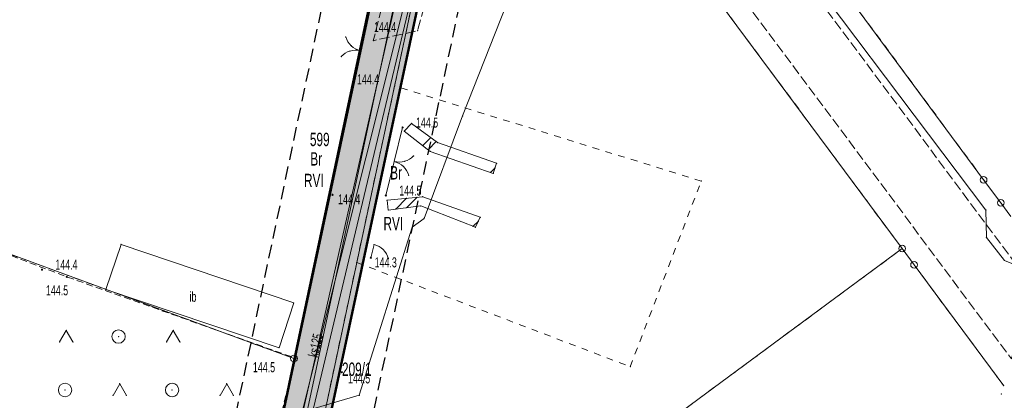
# Model space of a CAD drawing. Extents: x 6456700 to 6518119, y 5963420 to 5980059.
# Tile 138 of 256: x 6512131 to 6512205, y 5965657 to 5965685. Entities that reach past the tile are written whole.
import ezdxf
from ezdxf.enums import TextEntityAlignment as Align

# ---------------------------------------------------------------- set-up
doc = ezdxf.new("R2010")
doc.units = 0
doc.header["$MEASUREMENT"] = 0
for name, pattern in [('L_0_03', [1, 0.5, -0.5]), ('L_0_04', [1.5, 1, -0.5]), ('L_0_52', [1, 0.75, -0.25]), ('L_0_5A', [0.75, 0.5, -0.25])]:
    doc.linetypes.add(name, pattern=pattern)
doc.layers.get('0').update_dxf_attribs({"color": 2, "linetype": 'CONTINUOUS', "lineweight": 5})
for name, color, linetype, lineweight in [('18mm Kreska ciągła', 7, 'CONTINUOUS', 18), ('202_punkt_graniczny', 7, 'CONTINUOUS', 18), ('209_oznaczenie_konturu_klasyfikacyjnego', 96, 'CONTINUOUS', 18), ('210_oznaczenie_konturu_uzytku_gruntowego', 96, 'CONTINUOUS', 18), ('211_numer_dzialki_ewidencyjnej', 7, 'CONTINUOUS', 18), ('218_kontur_uzytku_gruntowego', 96, 'L_0_03', 18), ('219_dzialka_ewidencyjna', 7, 'CONTINUOUS', 18), ('50mm Kreska ciągła', 7, 'CONTINUOUS', 50), ('9mm Kreska ciągła', 252, 'CONTINUOUS', 9), ('brama', 7, 'CONTINUOUS', 18), ('furtka', 7, 'CONTINUOUS', 18), ('inna_budowla', 7, 'CONTINUOUS', 18), ('inna_budowla_Atr17', 7, 'CONTINUOUS', 18), ('jezdnia', 7, 'CONTINUOUS', 18), ('ogrodzenie_trwale', 7, 'CONTINUOUS', 18), ('pikieta_naturalna', 7, 'CONTINUOUS', 18), ('pikieta_naturalna_Atr2', 7, 'CONTINUOUS', 18), ('przewod_elektroenergetyczny_podziemny', 7, 'CONTINUOUS', 18), ('przewod_kanalizacyjny', 7, 'CONTINUOUS', 18), ('przewod_kanalizacyjny_Atr1', 7, 'CONTINUOUS', 18), ('przewod_wodociagowy', 7, 'CONTINUOUS', 18), ('sciana_oporowa__poligon_', 7, 'CONTINUOUS', 18), ('teren_zalesiony', 7, 'CONTINUOUS', 18), ('Zakres', 7, 'CONTINUOUS', 18)]:
    doc.layers.add(name, color=color, linetype=linetype, lineweight=lineweight)
doc.styles.get("Standard").update_dxf_attribs({"font": 'txt', "width": 0.75})

# ---------------------------------------------------------------- blocks, each defined once
blk = doc.blocks.new('mdcp_nowa')
at = {"layer": 'pikieta_naturalna', "linetype": 'Continuous', "lineweight": 18, "true_color": 0x000000}
for points in [[(6494887.08, 5982131.545, 1), (6494887.08, 5982131.635, 1)], [(6494890.83, 5982128.345, 1), (6494890.83, 5982128.435, 1)], [(6494885.59, 5982123.315, 1), (6494885.59, 5982123.405, 1)], [(6494889.58, 5982123.255, 1), (6494889.58, 5982123.345, 1)], [(6494888.45, 5982118.605, 1), (6494888.45, 5982118.695, 1)], [(6494863.87, 5982117.705, 1), (6494863.87, 5982117.795, 1)], [(6494865.72, 5982117.175, 1), (6494865.72, 5982117.265, 1)], [(6494882.84, 5982111.075, 1), (6494882.84, 5982111.165, 1)], [(6494886.29, 5982110.025, 1), (6494886.29, 5982110.115, 1)]]:
    blk.add_hatch(color=18, dxfattribs=at).paths.add_polyline_path(points)
for p in [(6494935.768, 5982109.059), (6494935.594, 5982108.448)]:
    blk.add_point(p)
at = {"layer": '202_punkt_graniczny', "color": 7, "linetype": 'Continuous', "lineweight": 18}
for centre in [(6494934.26, 5982124.48), (6494935.54, 5982122.76), (6494928.17, 5982119.33), (6494929.06, 5982118.12), (6494882.71, 5982111.1)]:
    blk.add_circle(centre, 0.25, dxfattribs=at)
at = {"layer": '202_punkt_graniczny'}
for p in [(6494934.26, 5982124.48), (6494935.54, 5982122.76), (6494928.17, 5982119.33), (6494929.06, 5982118.12), (6494882.71, 5982111.1)]:
    blk.add_point(p, dxfattribs=at)
at = {"layer": '218_kontur_uzytku_gruntowego', "lineweight": 18, "flags": 128}
for points in [[(6494882.71, 5982111.1), (6494894.17, 5982165.25)], [(6494934.26, 5982124.48), (6494919.75, 5982144.17)], [(6494928.17, 5982119.33), (6494911.51, 5982141.83)], [(6494891.82, 5982138.96), (6494890.23, 5982131.5)], [(6494890.23, 5982131.5), (6494887.4, 5982118.29)], [(6494913.15, 5982124.38), (6494890.23, 5982131.5)], [(6494935.54, 5982122.76), (6494934.26, 5982124.48)], [(6494907.84, 5982110.49), (6494913.15, 5982124.38)], [(6494936.3, 5982121.72), (6494935.54, 5982122.76)], [(6494882.71, 5982111.1), (6494855, 5982121.3)], [(6494897.62, 5982096.74), (6494928.17, 5982119.33)], [(6494928.17, 5982119.33), (6494929.06, 5982118.12)], [(6494887.4, 5982118.29), (6494880.02, 5982083.73)], [(6494887.4, 5982118.29), (6494907.84, 5982110.49)], [(6494929.06, 5982118.12), (6494935.768, 5982109.059)], [(6494873.54, 5982067.42), (6494882.71, 5982111.1)]]:
    blk.add_lwpolyline(points, dxfattribs=at)
at = {"layer": '218_kontur_uzytku_gruntowego'}
for p in [(6494890.23, 5982131.5), (6494890.23, 5982131.5), (6494890.23, 5982131.5), (6494890.23, 5982131.5), (6494890.23, 5982131.5), (6494890.23, 5982131.5), (6494934.26, 5982124.48), (6494934.26, 5982124.48), (6494913.15, 5982124.38), (6494913.15, 5982124.38), (6494913.15, 5982124.38), (6494913.15, 5982124.38), (6494935.54, 5982122.76), (6494935.54, 5982122.76), (6494928.17, 5982119.33), (6494928.17, 5982119.33), (6494928.17, 5982119.33), (6494928.17, 5982119.33), (6494887.4, 5982118.29), (6494887.4, 5982118.29), (6494887.4, 5982118.29), (6494887.4, 5982118.29), (6494887.4, 5982118.29), (6494887.4, 5982118.29), (6494929.06, 5982118.12), (6494929.06, 5982118.12), (6494882.71, 5982111.1), (6494882.71, 5982111.1), (6494882.71, 5982111.1), (6494882.71, 5982111.1), (6494882.71, 5982111.1), (6494882.71, 5982111.1), (6494907.84, 5982110.49), (6494907.84, 5982110.49), (6494907.84, 5982110.49), (6494907.84, 5982110.49)]:
    blk.add_point(p, dxfattribs=at)
at = {"layer": '219_dzialka_ewidencyjna', "color": 3, "linetype": 'Continuous', "lineweight": 18, "flags": 128}
for points in [[(6494882.71, 5982111.1), (6494894.17, 5982165.25)], [(6494919.75, 5982144.17), (6494934.26, 5982124.48)], [(6494911.51, 5982141.83), (6494928.17, 5982119.33)], [(6494891.82, 5982138.96), (6494880.02, 5982083.73)], [(6494934.26, 5982124.48), (6494935.54, 5982122.76)], [(6494935.54, 5982122.76), (6494936.3, 5982121.72)], [(6494855, 5982121.3), (6494882.71, 5982111.1)], [(6494897.62, 5982096.74), (6494928.17, 5982119.33)], [(6494928.17, 5982119.33), (6494929.06, 5982118.12)], [(6494935.768, 5982109.059), (6494929.06, 5982118.12)], [(6494873.54, 5982067.42), (6494882.71, 5982111.1)]]:
    blk.add_lwpolyline(points, dxfattribs=at)
at = {"layer": '219_dzialka_ewidencyjna', "color": 3}
for p in [(6494934.26, 5982124.48), (6494934.26, 5982124.48), (6494935.54, 5982122.76), (6494935.54, 5982122.76), (6494928.17, 5982119.33), (6494928.17, 5982119.33), (6494928.17, 5982119.33), (6494929.06, 5982118.12), (6494929.06, 5982118.12), (6494882.71, 5982111.1), (6494882.71, 5982111.1), (6494882.71, 5982111.1)]:
    blk.add_point(p, dxfattribs=at)
at = {"layer": 'brama', "color": 7, "linetype": 'Continuous', "lineweight": 18, "flags": 128}
for points in [[(6494887.08, 5982131.59), (6494888.27, 5982136.69)], [(6494890.83, 5982128.39), (6494889.58, 5982123.3)]]:
    blk.add_lwpolyline(points, dxfattribs=at)
at = {"layer": 'brama', "color": 7, "linetype": 'Continuous', "lineweight": 18}
for centre, start, end in [((6494888.016, 5982135.601), 196.866, 256.866), ((6494887.334, 5982132.679), 76.866, 136.866), ((6494890.563, 5982127.302), 256.202, 316.202), ((6494889.847, 5982124.388), 16.202, 76.202)]:
    blk.add_arc(centre, 1.5, start, end, dxfattribs=at)
at = {"layer": 'brama'}
for p in [(6494886.58, 5982135.166), (6494886.899, 5982134.115), (6494886.99, 5982134.506), (6494887.675, 5982134.14), (6494887.675, 5982134.14), (6494886.24, 5982133.705), (6494887.08, 5982131.59), (6494890.83, 5982128.39), (6494891.645, 5982126.264), (6494890.205, 5982125.845), (6494890.205, 5982125.845), (6494890.885, 5982125.471), (6494890.981, 5982125.861), (6494891.288, 5982124.807), (6494889.58, 5982123.3)]:
    blk.add_point(p, dxfattribs=at)
at = {"layer": 'furtka', "color": 7, "linetype": 'Continuous', "lineweight": 18, "flags": 128}
blk.add_lwpolyline([(6494888.7, 5982119.63), (6494888.45, 5982118.65)], dxfattribs=at)
at = {"layer": 'furtka', "color": 7, "linetype": 'Continuous', "lineweight": 18}
blk.add_arc((6494888.33, 5982118.176), 1.5, 15.689, 75.689, dxfattribs=at)
at = {"layer": 'furtka'}
for p in [(6494888.7, 5982119.63), (6494888.701, 5982119.63), (6494888.45, 5982118.65), (6494889.378, 5982119.25), (6494889.774, 5982118.582)]:
    blk.add_point(p, dxfattribs=at)
at = {"layer": 'inna_budowla', "color": 7, "linetype": 'Continuous', "lineweight": 18, "flags": 128}
blk.add_lwpolyline([(6494868.64, 5982116.28), (6494869.78, 5982119.64), (6494882.69, 5982115.27), (6494881.59, 5982111.91)], close=True, dxfattribs=at)
at = {"layer": 'inna_budowla'}
for p in [(6494869.78, 5982119.64), (6494868.64, 5982116.28), (6494882.69, 5982115.27), (6494881.59, 5982111.91)]:
    blk.add_point(p, dxfattribs=at)
at = {"layer": 'jezdnia', "color": 7, "linetype": 'L_0_52', "lineweight": 18, "flags": 128}
blk.add_lwpolyline([(6494906.64, 5982204.07), (6494902.51, 5982191.42), (6494900.83, 5982182.45), (6494900.46, 5982175.05), (6494901.26, 5982168.49), (6494902.39, 5982165.03), (6494903.91, 5982162.32), (6494905.25, 5982160.72), (6494906.57, 5982160.82), (6494907.19, 5982160), (6494909.71, 5982156.82), (6494908.99, 5982155.65), (6494910.46, 5982153.38), (6494916.76, 5982144.94), (6494937.893, 5982116.515), (6494936.342, 5982111.073), (6494913.16, 5982142.2), (6494906.83, 5982150.55), (6494898.97, 5982152.01), (6494895.3, 5982147.67), (6494891.95, 5982135.64), (6494888.64, 5982134.89), (6494891.5, 5982146.29), (6494893.15, 5982153.16), (6494891.97, 5982154.04), (6494892.72, 5982157.79), (6494894.24, 5982158.91), (6494895.79, 5982169.13), (6494894.29, 5982173.33), (6494895.64, 5982177.43), (6494896.84, 5982181.98), (6494898.4, 5982189.84), (6494901.9, 5982203.21), (6494906.14, 5982216.99), (6494910.48, 5982216.25)], close=True, dxfattribs=at)
at = {"layer": 'jezdnia'}
for p in [(6494891.95, 5982135.64), (6494888.64, 5982134.89)]:
    blk.add_point(p, dxfattribs=at)
at = {"layer": 'ogrodzenie_trwale'}
for p in [(6494887.08, 5982131.59), (6494890.83, 5982128.39), (6494885.59, 5982123.36), (6494889.58, 5982123.3), (6494888.7, 5982119.63), (6494888.45, 5982118.65), (6494865.72, 5982117.22), (6494882.84, 5982111.12), (6494886.29, 5982110.07)]:
    blk.add_point(p, dxfattribs=at)
at = {"layer": 'pikieta_naturalna', "color": 7, "linetype": 'Continuous', "lineweight": 18}
for centre in [(6494887.08, 5982131.59), (6494890.83, 5982128.39), (6494885.59, 5982123.36), (6494889.58, 5982123.3), (6494888.45, 5982118.65), (6494863.87, 5982117.75), (6494865.72, 5982117.22), (6494882.84, 5982111.12), (6494886.29, 5982110.07)]:
    blk.add_circle(centre, 0.045, dxfattribs=at)
at = {"layer": 'pikieta_naturalna'}
for p in [(6494887.08, 5982131.59), (6494890.83, 5982128.39), (6494885.59, 5982123.36), (6494889.58, 5982123.3), (6494888.45, 5982118.65), (6494863.87, 5982117.75), (6494865.72, 5982117.22), (6494882.84, 5982111.12), (6494886.29, 5982110.07)]:
    blk.add_point(p, dxfattribs=at)
at = {"layer": 'przewod_elektroenergetyczny_podziemny', "color": 1, "linetype": 'Continuous', "lineweight": 18, "flags": 128}
for points in [[(6494893.89, 5982172.74), (6494895.24, 5982173.8), (6494901.29, 5982171.69), (6494902.05, 5982165.42), (6494904.53, 5982161.16), (6494915.81, 5982145.98), (6494917.2, 5982145.07), (6494934.43, 5982122.21), (6494934.47, 5982120.15), (6494935.82, 5982118.44), (6494938.169, 5982117.481)], [(6494852.6, 5982093.88), (6494858.5, 5982096.47), (6494881.43, 5982106.55), (6494887.59, 5982108.35), (6494891.55, 5982120.94), (6494892.43, 5982121.59), (6494895.31, 5982129.26), (6494899.4, 5982139.64)]]:
    blk.add_lwpolyline(points, dxfattribs=at)
at = {"layer": 'przewod_elektroenergetyczny_podziemny'}
for p in [(6494895.31, 5982129.26), (6494892.43, 5982121.59), (6494934.43, 5982122.21), (6494891.55, 5982120.94), (6494934.47, 5982120.15), (6494887.59, 5982108.35)]:
    blk.add_point(p, dxfattribs=at)
at = {"layer": 'przewod_kanalizacyjny', "color": 34, "linetype": 'Continuous', "lineweight": 18, "flags": 128}
for points in [[(6494893.62, 5982148.26), (6494877, 5982081.81)], [(6494874.85, 5982069.31), (6494891.01, 5982141), (6494905.74, 5982143.11)]]:
    blk.add_lwpolyline(points, dxfattribs=at)
at = {"layer": 'przewod_wodociagowy', "color": 5, "linetype": 'Continuous', "lineweight": 18, "flags": 128}
blk.add_lwpolyline([(6494892.06, 5982140.59), (6494877.83, 5982080.71), (6494875.47, 5982069.24), (6494867.82, 5982032.34), (6494861.63, 5982003.58), (6494849.58, 5981948.68), (6494837.65, 5981892.5), (6494825.12, 5981834.8), (6494813.48, 5981780.79), (6494801.71, 5981726.67), (6494790.16, 5981673.27), (6494780.64, 5981628.68), (6494769.72, 5981575.76), (6494760.13, 5981528.44), (6494749.03, 5981474.44), (6494737.27, 5981416.53), (6494726.02, 5981361.28), (6494715.35, 5981309.09), (6494713.3, 5981298.99), (6494710.89, 5981224.49)], dxfattribs=at)
at = {"layer": 'sciana_oporowa__poligon_', "color": 7, "linetype": 'Continuous', "lineweight": 18, "flags": 128}
for points in [[(6494893.44, 5982127.26), (6494897.85, 5982125.72), (6494897.61, 5982124.95), (6494892.89, 5982126.6), (6494890.95, 5982128.11), (6494891.5, 5982128.7)], [(6494892.19, 5982122.52), (6494889.76, 5982122.21), (6494889.67, 5982122.95), (6494892.34, 5982123.21), (6494896.63, 5982121.67), (6494896.27, 5982120.93)]]:
    blk.add_lwpolyline(points, close=True, dxfattribs=at)
for points in [[(6494892.329, 5982127.036), (6494892.931, 5982127.638)], [(6494892.727, 5982126.727), (6494893.337, 5982127.337)], [(6494897.391, 5982125.027), (6494897.744, 5982125.38)], [(6494890.314, 5982122.281), (6494891.125, 5982123.092)], [(6494891.124, 5982122.384), (6494891.908, 5982123.168)], [(6494896.1, 5982120.996), (6494896.494, 5982121.39)]]:
    blk.add_lwpolyline(points, dxfattribs=at)
at = {"layer": 'sciana_oporowa__poligon_'}
for p in [(6494891.5, 5982128.7), (6494891.5, 5982128.7), (6494890.95, 5982128.11), (6494890.95, 5982128.11), (6494892.931, 5982127.638), (6494892.329, 5982127.036), (6494892.727, 5982126.727), (6494893.337, 5982127.337), (6494893.44, 5982127.26), (6494893.44, 5982127.26), (6494892.89, 5982126.6), (6494892.89, 5982126.6), (6494897.744, 5982125.38), (6494897.85, 5982125.72), (6494897.85, 5982125.72), (6494897.391, 5982125.027), (6494897.61, 5982124.95), (6494897.61, 5982124.95), (6494891.125, 5982123.092), (6494891.908, 5982123.168), (6494892.34, 5982123.21), (6494892.34, 5982123.21), (6494889.67, 5982122.95), (6494889.67, 5982122.95), (6494890.314, 5982122.281), (6494891.124, 5982122.384), (6494892.19, 5982122.52), (6494892.19, 5982122.52), (6494889.76, 5982122.21), (6494889.76, 5982122.21), (6494896.63, 5982121.67), (6494896.63, 5982121.67), (6494896.1, 5982120.996), (6494896.27, 5982120.93), (6494896.27, 5982120.93), (6494896.494, 5982121.39)]:
    blk.add_point(p, dxfattribs=at)
at = {"layer": 'teren_zalesiony', "color": 7, "linetype": 'L_0_5A', "lineweight": 18, "flags": 128}
blk.add_lwpolyline([(6494749.04, 5981637.69), (6494755.66, 5981670.01), (6494737.46, 5981764.28), (6494737.16, 5981791.3), (6494749.04, 5981852.67), (6494764.75, 5981913.45), (6494775.9, 5981961.48), (6494777.87, 5981989.51), (6494783.45, 5982011.84), (6494839.49, 5982122.69), (6494841.39, 5982126.46), (6494851.65, 5982122.44), (6494855, 5982121.3), (6494865.72, 5982117.22), (6494882.84, 5982111.12), (6494875.44, 5982082.97), (6494872.69, 5982068.07), (6494858.39, 5982010.52), (6494853.7, 5981995.39), (6494844.87, 5981972.24), (6494839.8, 5981948.29), (6494834.59, 5981918.29), (6494833.67, 5981895.64), (6494825.04, 5981866.45), (6494815.66, 5981839.49), (6494806.63, 5981812.44), (6494796.98, 5981779.38), (6494788.24, 5981753.69), (6494779.47, 5981722.59), (6494776.56, 5981704.35), (6494773.52, 5981676.05), (6494771.09, 5981650.72), (6494766.1, 5981631.37), (6494758.67, 5981613.63), (6494743.13, 5981581.66), (6494718.51, 5981591.3), (6494736.43, 5981613.92)], close=True, dxfattribs=at)
at = {"layer": 'teren_zalesiony', "color": 7, "linetype": 'Continuous', "lineweight": 18, "flags": 128}
for points in [[(6494865.183, 5982112.343), (6494865.683, 5982113.209)], [(6494865.683, 5982113.209), (6494866.183, 5982112.343)], [(6494873.183, 5982112.343), (6494873.683, 5982113.209)], [(6494873.683, 5982113.209), (6494874.183, 5982112.343)], [(6494869.183, 5982108.343), (6494869.683, 5982109.209)], [(6494869.683, 5982109.209), (6494870.183, 5982108.343)], [(6494877.183, 5982108.343), (6494877.683, 5982109.209)], [(6494877.683, 5982109.209), (6494878.183, 5982108.343)]]:
    blk.add_lwpolyline(points, dxfattribs=at)
at = {"layer": 'teren_zalesiony', "color": 7, "linetype": 'Continuous', "lineweight": 18}
for centre in [(6494869.596, 5982112.746), (6494865.596, 5982108.746), (6494873.596, 5982108.746)]:
    blk.add_circle(centre, 0.5, dxfattribs=at)
at = {"layer": 'teren_zalesiony'}
for p in [(6494865.72, 5982117.22), (6494865.683, 5982113.209), (6494865.683, 5982113.209), (6494869.596, 5982112.746), (6494873.683, 5982113.209), (6494873.683, 5982113.209), (6494865.183, 5982112.343), (6494866.183, 5982112.343), (6494873.183, 5982112.343), (6494874.183, 5982112.343), (6494882.84, 5982111.12), (6494869.683, 5982109.209), (6494869.683, 5982109.209), (6494877.683, 5982109.209), (6494877.683, 5982109.209), (6494865.596, 5982108.746), (6494869.183, 5982108.343), (6494870.183, 5982108.343), (6494873.596, 5982108.746), (6494877.183, 5982108.343), (6494878.183, 5982108.343)]:
    blk.add_point(p, dxfattribs=at)
at = {"layer": 'Zakres', "linetype": 'L_0_04', "lineweight": 25, "flags": 128}
blk.add_lwpolyline([(6495113.77, 5985050.22), (6495121.12, 5984877.07), (6495125.76, 5984757.87), (6495129.89, 5984649.81), (6495141.08, 5984611.3), (6495145.77, 5984544.53), (6495147.36, 5984487.27), (6495157.22, 5984392.07), (6495162.95, 5984387.45), (6495180.24, 5984384.16), (6495229.5, 5984386.61), (6495251.65, 5984373.41), (6495258.77, 5984357.12), (6495255.44, 5984330.44), (6495250.77, 5984304.39), (6495252.21, 5984282.78), (6495255.46, 5984256.45), (6495254.94, 5984238.25), (6495266.4, 5984211), (6495277.24, 5984182.33), (6495294.2, 5984133.19), (6495300.94, 5984095.37), (6495313.24, 5984037.69), (6495317.44, 5983978.18), (6495300.35, 5983922.18), (6495282.35, 5983883.38), (6495266.21, 5983862.23), (6495242.03, 5983839.67), (6495211.11, 5983816.86), (6495158.26, 5983772.66), (6495130.6, 5983651.16), (6495116.31, 5983543.43), (6495129.51, 5983346.73), (6495134.58, 5983264.71), (6495139.64, 5983186.97), (6495193.25, 5983077.94), (6495199.2, 5983041.97), (6495206.23, 5983026), (6495208.96, 5983004.88), (6495202.27, 5982979.48), (6495202.42, 5982950.13), (6495209.35, 5982897.38), (6495215.97, 5982850.34), (6495228.6, 5982809.97), (6495226.85, 5982778.82), (6495225.04, 5982750.56), (6495220.26, 5982723.37), (6495226.54, 5982679.97), (6495206.06, 5982669.48), (6495192.68, 5982657.71), (6495184.57, 5982648.65), (6495174.78, 5982624.58), (6495164.23, 5982604.61), (6495150.7, 5982588.3), (6495137.69, 5982582.43), (6495118.26, 5982573.75), (6495100.35, 5982558.42), (6495090.36, 5982544.99), (6495075.87, 5982519.06), (6495060.83, 5982499.68), (6495049.41, 5982485.49), (6495035.07, 5982459.7), (6495006.7, 5982406.64), (6494980.89, 5982351.84), (6494944.35, 5982293.29), (6494925.72, 5982250.11), (6494905.2, 5982190.37), (6494898.43, 5982153.5), (6494879.51, 5982063.89), (6494864.14, 5981992.66), (6494816.93, 5981768.61), (6494777.79, 5981577.7), (6494739.84, 5981394.72), (6494718.65, 5981297.89), (6494716.45, 5981237.31), (6494738.62, 5981208.21), (6494776.48, 5981173.06), (6494817.16, 5981137.44), (6494847.63, 5981109.8), (6494877.39, 5981077.08), (6494912.75, 5981030.55), (6494916.06, 5981014.71), (6494903.86, 5980957.01), (6494916.13, 5980953.51), (6494892.32, 5980927.59), (6494850.7, 5980858.8), (6494806.81, 5980779.89), (6494785.1, 5980753.49), (6494715.22, 5980723.29), (6494679.96, 5980686.78), (6494651.35, 5980651.29), (6494549.14, 5980683.24), (6494511.84, 5980659.66), (6494443.61, 5980630.33), (6494428.78, 5980598.6), (6494431.58, 5980579.46), (6494420.56, 5980549.76), (6494416.45, 5980528.2), (6494403.86, 5980507.16), (6494388.89, 5980482.96), (6494365.32, 5980407.99), (6494335.67, 5980315.15), (6494332.29, 5980297.41), (6494335.1, 5980278.18), (6494347.25, 5980254.84), (6494336.79, 5980250.09), (6494300.04, 5980271.34), (6494320.8, 5980301.43), (6494336.81, 5980349.17), (6494344.85, 5980380.92), (6494360.85, 5980437.13), (6494374.18, 5980476.38), (6494386.14, 5980498.84), (6494403.02, 5980528.52), (6494411.33, 5980563.19), (6494420.84, 5980586.25), (6494420.25, 5980601.11), (6494434.95, 5980635.94), (6494446.75, 5980644.99), (6494465.77, 5980647.27), (6494513.02, 5980669.46), (6494507.85, 5980679.68), (6494547.89, 5980705.83), (6494570.06, 5980691.34), (6494636.17, 5980669.05), (6494706.14, 5980756.86), (6494742.78, 5980772.58), (6494798.53, 5980814.27), (6494826.12, 5980867.97), (6494849.57, 5980908.6), (6494845.35, 5980942.01), (6494853.94, 5980970.83), (6494891.08, 5980960.54), (6494890.11, 5980965.73), (6494903.94, 5981025.69), (6494869.98, 5981070.3), (6494770.97, 5981160.58), (6494728.18, 5981200.64), (6494706.13, 5981229.56), (6494707.94, 5981299.75), (6494728.84, 5981398.1), (6494767.06, 5981580.19), (6494806.17, 5981770.55), (6494854.36, 5981994.76), (6494869.73, 5982065.97), (6494888.61, 5982155.44), (6494891.67, 5982173.95), (6494895.82, 5982197.45), (6494916.38, 5982253.72), (6494935.47, 5982297.95), (6494954.97, 5982331.67), (6494972.09, 5982356.64), (6494997.76, 5982411.14), (6495026.29, 5982464.48), (6495041.09, 5982491.09), (6495052.99, 5982505.88), (6495067.51, 5982524.6), (6495081.94, 5982550.43), (6495092.99, 5982565.28), (6495112.86, 5982582.29), (6495133.59, 5982591.55), (6495144.48, 5982596.46), (6495155.87, 5982610.19), (6495165.7, 5982628.8), (6495175.96, 5982654.03), (6495185.62, 5982664.83), (6495200.4, 5982677.82), (6495212.49, 5982688.04), (6495209.64, 5982723.43), (6495215.22, 5982750.57), (6495216.87, 5982779.54), (6495218.31, 5982809.31), (6495206.86, 5982847.92), (6495199.44, 5982894.74), (6495192.11, 5982948.71), (6495190.16, 5982979.24), (6495183.47, 5983075.16), (6495129.79, 5983184.34), (6495124.6, 5983264.07), (6495119.53, 5983346.09), (6495106.27, 5983543.75), (6495120.74, 5983652.9), (6495148.75, 5983779.42), (6495204.15, 5983826.04), (6495273.41, 5983889.36), (6495288.53, 5983927.42), (6495300.83, 5983964.69), (6495303.91, 5983980.14), (6495301.32, 5984039.55), (6495291.1, 5984093.63), (6495284.5, 5984130.67), (6495267.84, 5984178.93), (6495257.12, 5984207.3), (6495244.96, 5984236.19), (6495244.79, 5984255.42), (6495242.25, 5984281.97), (6495240.71, 5984304.95), (6495245.55, 5984331.94), (6495248.51, 5984355.64), (6495243.77, 5984366.47), (6495226.98, 5984376.47), (6495179.54, 5984374.12), (6495158.61, 5984378.09), (6495147.7, 5984386.91), (6495137.38, 5984486.61), (6495135.78, 5984544.04), (6495131.18, 5984609.54), (6495119.95, 5984648.2), (6495115.76, 5984757.49), (6495111.12, 5984876.67), (6495103.73, 5985050.93), (6495109.36, 5985081.73), (6495120.41, 5985085.88)], close=True, dxfattribs=at)
at = {"layer": '209_oznaczenie_konturu_klasyfikacyjnego', "lineweight": 20, "width": 0.66}
for p in [(6494883.46, 5982124.93), (6494889.4, 5982121.7)]:
    blk.add_text('RVI', height=1, dxfattribs=at).set_placement(p, align=Align.TOP_LEFT)
at = {"layer": '210_oznaczenie_konturu_uzytku_gruntowego', "lineweight": 20, "width": 0.66}
for p in [(6494883.93, 5982126.54), (6494889.9, 5982125.5)]:
    blk.add_text('Br', height=1, dxfattribs=at).set_placement(p, align=Align.TOP_LEFT)
at = {"layer": '211_numer_dzialki_ewidencyjnej', "color": 7, "lineweight": 20, "width": 0.66}
for s, p in [('599', (6494883.9, 5982128)), ('209/1', (6494886.3, 5982110.8))]:
    blk.add_text(s, height=1, dxfattribs=at).set_placement(p, align=Align.TOP_LEFT)
at = {"layer": 'inna_budowla_Atr17', "color": 7, "lineweight": 15, "width": 0.66}
blk.add_text('ib', height=0.75, dxfattribs=at).set_placement((6494874.9, 5982116.1), align=Align.TOP_LEFT)
at = {"layer": 'pikieta_naturalna_Atr2', "color": 7, "lineweight": 15, "width": 0.66}
for s, p in [('144.4', (6494888.69, 5982136.28)), ('144.4', (6494887.42, 5982132.37)), ('144.5', (6494891.83, 5982129.14)), ('144.5', (6494890.58, 5982124.05)), ('144.4', (6494886.01, 5982123.4)), ('144.3', (6494888.74, 5982118.67)), ('144.4', (6494864.87, 5982118.5)), ('144.5', (6494864.17, 5982116.58)), ('144.5', (6494879.64, 5982110.83)), ('144.5', (6494886.75, 5982109.99))]:
    blk.add_text(s, height=0.75, dxfattribs=at).set_placement(p, align=Align.TOP_LEFT)
at = {"layer": 'przewod_kanalizacyjny_Atr1', "color": 34, "lineweight": 15, "width": 0.66}
blk.add_text('ks125', height=0.75, rotation=77, dxfattribs=at).set_placement((6494883.752, 5982111.308), align=Align.TOP_LEFT)

msp = doc.modelspace()

# ---------------------------------------------------------------- block references
at = {"linetype": 'ByBlock'}
msp.add_blockref('mdcp_nowa', (17268.786, -16450.998), dxfattribs=at)

# ---------------------------------------------------------------- next in the draw order: hatches: boundary and pattern name
at = {"layer": '9mm Kreska ciągła'}
h = msp.add_hatch(dxfattribs=at)
h.set_pattern_fill('SAND_AND_LIME', color=4, scale=0.1)
h.set_pattern_definition([(37.5, (6506978.44693, 5965466.5146), (-0.0068032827, 0.208096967), [0, -0.16416, 0, -0.1836, 0, -0.1755]), (7.5, (6506978.44693, 5965466.5146), (0.191135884, 0.304791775), [0, -0.08856, 0, -0.14796, 0, -0.0567]), (-32.5, (6506978.3141, 5965466.5146), (0.336327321, 0.000611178), [0, -0.054, 0, -0.1944, 0, -0.2538]), (-42.5, (6506978.3141, 5965466.5146), (0.324661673, 0.094788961), [0, -0.027, 0, -0.12744, 0, -0.1458])])
h.paths.add_polyline_path([(6512110.549, 5965467.143), (6512123.051, 5965526.497, -0.000754), (6512129.304, 5965555.993), (6512164.146, 5965719.115, 0.050063), (6512164.212, 5965719.71), (6512170.437, 5965706.021), (6512170.11, 5965706.459, 0.64448), (6512164.772, 5965705.291), (6512132.727, 5965555.262, 0.000754), (6512126.476, 5965525.776), (6512113.974, 5965466.422), (6512110.549, 5965467.143)])

# ---------------------------------------------------------------- next in the draw order: linework, layer by layer
at = {"layer": '18mm Kreska ciągła', "color": 4, "ltscale": 0.1}
msp.add_line((6512163.177, 5965706.2), (6512131.016, 5965555.627), dxfattribs=at)
at = {"layer": '50mm Kreska ciągła', "color": 5, "ltscale": 0.1}
for points in [[(6512164.781, 5965738.75, 0.112216), (6512164.158, 5965720.307, -0.100378), (6512164.146, 5965719.115), (6512129.304, 5965555.993)], [(6512132.727, 5965555.262), (6512164.772, 5965705.291, -0.64448), (6512170.11, 5965706.459), (6512170.437, 5965706.021)]]:
    msp.add_lwpolyline(points, format="xyb", dxfattribs=at)

doc.saveas('drawing.dxf')
